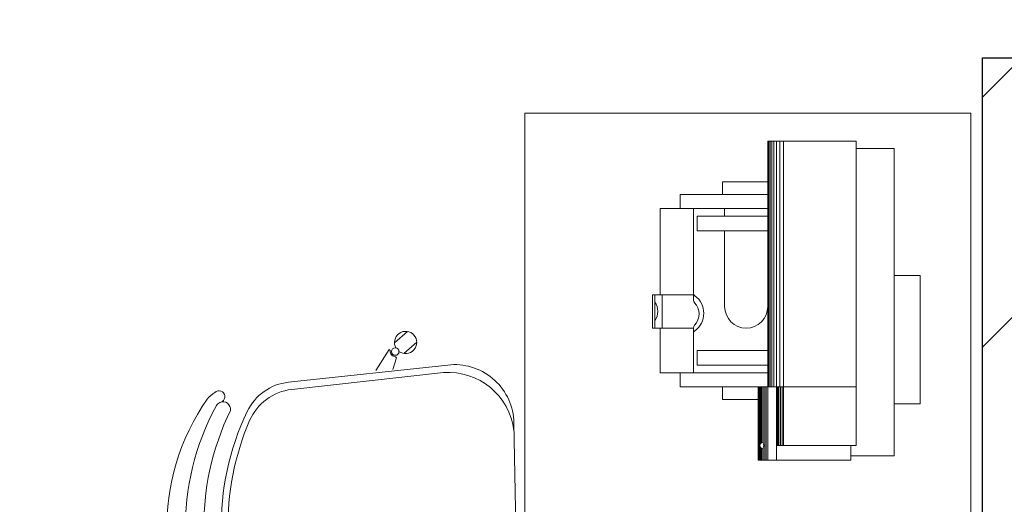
# Model space of a CAD drawing. Header units: millimetres. Extents: x 26866 to 1024070, y -428191 to 408885.
# Tile 222 of 248: x 213270 to 214595, y 390270 to 390923. Entities that reach past the tile are written whole.
import ezdxf

# ---------------------------------------------------------------- set-up
doc = ezdxf.new("R2010")
doc.units = ezdxf.units.MM
doc.header["$LTSCALE"] = 2
doc.layers.add('0_OPIS', color=7, linetype='Continuous', lineweight=13)
doc.layers.add('3DPLAN_A_TABELKA POMIESZCZEŃ', color=7, linetype='Continuous', lineweight=0)
for name, color, linetype in [('3DPLAN_A_KRESKOWANIE 1', 253, 'Continuous'), ('3DPLAN_A_OPIS', 8, 'Continuous'), ('3DPLAN_K_NOŚNA', 7, 'Continuous')]:
    doc.layers.add(name, color=color, linetype=linetype)
doc.layers.add('FURNITURE ZD 1 500', color=7, linetype='Continuous', lineweight=13, true_color=0x9fa8a5)
doc.styles.add('ARIAL', font='arial.ttf')

# ---------------------------------------------------------------- blocks, each defined once
blk = doc.blocks.new('kondygnacja -1')
at = {"layer": '3DPLAN_A_KRESKOWANIE 1'}
h = blk.add_hatch(dxfattribs=at)
h.set_pattern_fill('ANSI31', color=256, scale=7.5, style=0)
h.set_pattern_definition([(45, (23044.838, -26883.88), (-16.83798, 16.83798), [])])
h.paths.add_polyline_path([(31677.49, -24430.84), (30214.87, -24430.84), (30214.87, -24470.84), (30429.61, -24470.84), (30429.61, -24477.84), (30447.61, -24477.84), (30447.61, -24818.84), (30476.61, -24818.84), (30476.61, -24470.84), (31012.61, -24470.84), (31012.61, -24478.84), (31079.61, -24478.84), (31079.61, -24470.84), (31638.61, -24470.84), (31638.61, -25036.84), (31079.61, -25036.84), (31079.61, -25028.84), (31012.61, -25028.84), (31012.61, -25036.84), (30611.38, -25036.84), (30611.38, -25072.84), (31023.61, -25072.84), (31034.61, -25082.84), (31034.61, -25330.84), (31023.61, -25340.84), (30831.4, -25340.84, -0.038531), (30832.58, -25356.18), (30832.58, -25371.84), (31079.61, -25371.84), (31079.61, -25072.84), (31638.61, -25072.84), (31638.61, -25943.84), (30832.58, -25943.84), (30832.58, -26009.84), (31677.49, -26009.84)])
h.paths.add_polyline_path([(30682.61, -26009.84), (30832.58, -26009.84), (30832.58, -25943.84), (30760.61, -25943.84), (30760.61, -25454.67), (30735.61, -25464.58), (30735.61, -25943.84), (30682.61, -25943.84)])
h.paths.add_polyline_path([(30679.61, -25371.84), (30735.61, -25371.84), (30735.61, -25464.58), (30760.61, -25454.67), (30760.61, -25371.84), (30832.58, -25371.84), (30832.58, -25356.18, 0.038531), (30831.4, -25340.84), (30679.61, -25340.84)])
h.paths.add_polyline_path([(30355.83, -25371.84), (30425.61, -25371.84), (30425.61, -25379.84), (30463.61, -25379.84), (30463.61, -25424.74), (30471.61, -25424.74), (30471.61, -25395.84), (30533.61, -25395.84), (30533.61, -25371.84), (30576.61, -25371.84), (30576.61, -25341.84), (30472.61, -25341.84), (30472.61, -25326.84), (30427.61, -25326.84), (30427.61, -25341.84), (30355.83, -25341.84)])
h.paths.add_polyline_path([(30456.61, -25936.84), (30425.61, -25936.84), (30425.61, -25945.84), (30380.61, -25945.84), (30380.61, -26009.84), (30512.61, -26009.84), (30512.61, -25943.84), (30466.61, -25943.84), (30466.61, -25712.84), (30456.61, -25712.84)])
h.paths.add_polyline_path([(28888.61, -25941.84), (28888.61, -26009.84), (29013.61, -26009.84), (29013.61, -25941.84)])
h.paths.add_polyline_path([(28591.17, -26009.84), (28591.17, -25944.84), (28547.61, -25944.84), (28547.61, -26009.84)])
h.paths.add_polyline_path([(28624.61, -25870.53), (28654.8, -25870.53), (28654.8, -25924.53), (28624.61, -25924.53), (28624.61, -25944.84), (28591.17, -25944.84), (28591.17, -26009.84), (28713.61, -26009.84), (28713.61, -25941.84), (28672.61, -25941.84), (28672.61, -25932.84), (28657.61, -25932.84), (28657.61, -25716.84), (28624.61, -25716.84)])
h.paths.add_polyline_path([(28372.61, -25944.84), (28328.61, -25944.84), (28328.61, -25907.84), (28282.61, -25907.84), (28282.61, -25944.84), (28248.61, -25944.84), (28248.61, -26009.84), (28372.61, -26009.84)])
h.paths.add_polyline_path([(28092.61, -25563.84), (28054.61, -25563.84), (28054.61, -25383.84), (28067.6, -25383.84), (28067.61, -25375.84), (28340.61, -25375.84), (28340.61, -25341.84), (28070.61, -25341.84), (28070.61, -25332.84), (28030.61, -25332.84), (28030.61, -25395.6), (28048.71, -25395.6), (28048.71, -25449.6), (28030.61, -25449.6), (28030.61, -26009.84), (28073.61, -26009.84), (28073.61, -25944.84), (28054.61, -25944.84), (28054.61, -25668.84), (28092.61, -25668.84)])
h.paths.add_polyline_path([(27949.61, -25495.75), (27949.61, -25507.75), (27983.29, -25507.75), (27983.29, -25521.75), (27949.61, -25521.75), (27949.61, -25531.84), (27999.61, -25531.84), (27999.61, -25934.84), (27982.61, -25934.84), (27982.61, -25942.84), (27947.61, -25942.84), (27947.61, -26009.84), (28026.62, -26009.84), (28026.62, -25449.6), (27999.61, -25449.6), (27999.61, -25463.84), (27949.61, -25463.84), (27949.61, -25481.75), (27983.29, -25481.75), (27983.29, -25495.75)])
h.paths.add_polyline_path([(27982.61, -25361.84), (27952.61, -25361.84), (27952.61, -25332.84), (28026.62, -25332.84), (28026.62, -25395.6), (27999.61, -25395.6), (27999.61, -25377.84), (27982.61, -25377.84)])
h.paths.add_polyline_path([(26818.61, -25892.84), (26781.49, -25892.84), (26781.49, -26009.84), (26894.54, -26009.84), (26894.54, -25942.84), (26830.61, -25942.84), (26830.61, -25930.84), (26818.61, -25930.84)])
h.paths.add_polyline_path([(26894.54, -26009.84), (27115.94, -26009.84), (27115.94, -25942.84), (26894.54, -25942.84)])
h.paths.add_polyline_path([(27115.94, -25942.84), (27115.94, -26009.84), (27466.61, -26009.84), (27466.61, -25942.84), (27427.61, -25942.84), (27427.61, -25933.84), (27384.61, -25933.84), (27384.61, -25942.84)])
h.paths.add_polyline_path([(27641.61, -25942.84), (27641.61, -26009.84), (27802.61, -26009.84), (27802.61, -25942.84)])
h.paths.add_polyline_path([(30621.1, -25040.47), (30688.37, -25040.47), (30688.37, -25072.87), (30621.1, -25072.87)], flags=24)
at = {"layer": '3DPLAN_K_NOŚNA'}
for p, q in [((30456.61, -25712.84), (30466.61, -25712.84)), ((30456.61, -25936.84), (30456.61, -25712.84)), ((30456.61, -25936.84), (30456.61, -25751.84))]:
    blk.add_line(p, q, dxfattribs=at)
at = {"layer": 'FURNITURE ZD 1 500', "lineweight": 0}
for p, q in [((30439.6, -25724.05), (30427.7, -25724.05)), ((30427.7, -25724.05), (30427.7, -25767.05)), ((30427.86, -25724.05), (30427.86, -25757.15)), ((30428.03, -25724.05), (30428.03, -25757.15)), ((30428.25, -25724.05), (30428.25, -25757.15)), ((30428.53, -25724.05), (30428.53, -25757.15)), ((30428.86, -25724.05), (30428.86, -25757.15)), ((30429.31, -25724.05), (30429.31, -25757.15)), ((30429.8, -25724.05), (30429.8, -25765.05)), ((30439.6, -25724.05), (30439.6, -25765.05)), ((30444.7, -25725.05), (30439.6, -25725.05)), ((30444.7, -25725.05), (30444.7, -25766.45)), ((30421.6, -25729.55), (30421.6, -25731.25)), ((30427.7, -25729.55), (30421.6, -25729.55)), ((30415.9, -25731.25), (30415.9, -25733.15)), ((30427.7, -25731.25), (30415.9, -25731.25)), ((30413.2, -25733.15), (30413.2, -25744.75)), ((30427.7, -25733.15), (30413.2, -25733.15)), ((30417.7, -25733.15), (30417.7, -25745.47)), ((30421.9, -25733.15), (30421.9, -25734.15)), ((30418.2, -25734.15), (30418.2, -25736.15)), ((30427.7, -25734.15), (30418.2, -25734.15)), ((30427.7, -25736.15), (30418.2, -25736.15)), ((30421.9, -25736.15), (30421.9, -25746.35)), ((30448.2, -25742.15), (30444.7, -25742.15)), ((30448.2, -25742.15), (30448.2, -25759.45)), ((30412.2, -25744.75), (30412.2, -25749.25)), ((30417.7, -25744.75), (30412.2, -25744.75)), ((30412.5, -25744.75), (30412.5, -25749.25)), ((30413.5, -25744.75), (30413.5, -25749.25)), ((30417.7, -25749.25), (30412.2, -25749.25)), ((30413.2, -25749.25), (30413.2, -25755.25)), ((30417.7, -25749.2), (30417.7, -25755.25)), ((30377.45, -25751.24), (30379.21, -25749.71)), ((30374.93, -25754.95), (30376.75, -25752.12)), ((30376.88, -25752.26), (30376.75, -25752.12)), ((30378.69, -25752.66), (30380.45, -25751.13)), ((30377.21, -25754.81), (30377.74, -25753.25)), ((30377.74, -25753.25), (30377.61, -25753.11)), ((30418.2, -25752.25), (30418.2, -25754.25)), ((30427.7, -25752.25), (30418.2, -25752.25)), ((30385.03, -25754.18), (30363.2, -25756.53)), ((30427.7, -25754.25), (30418.2, -25754.25)), ((30384.05, -25755.24), (30363.62, -25757.51)), ((30427.7, -25755.25), (30413.2, -25755.25)), ((30415.9, -25755.25), (30415.9, -25757.15)), ((30439.6, -25757.15), (30415.9, -25757.15)), ((30421.6, -25757.15), (30421.6, -25758.85)), ((30426.4, -25757.15), (30426.4, -25767.05)), ((30426.44, -25757.15), (30426.44, -25767.05)), ((30426.49, -25757.15), (30426.49, -25767.05)), ((30426.56, -25757.15), (30426.56, -25767.05)), ((30426.64, -25757.15), (30426.64, -25764.95)), ((30426.77, -25757.15), (30426.77, -25764.74)), ((30426.9, -25757.15), (30426.9, -25764.67)), ((30427.07, -25757.15), (30427.07, -25764.7)), ((30427.3, -25757.15), (30427.3, -25767.05)), ((30427.49, -25757.15), (30427.49, -25767.05)), ((30428.9, -25757.15), (30428.9, -25767.05)), ((30428.98, -25757.15), (30428.98, -25765.05)), ((30429.06, -25757.15), (30429.06, -25765.05)), ((30429.21, -25757.15), (30429.21, -25765.05)), ((30429.42, -25757.15), (30429.42, -25765.05)), ((30429.62, -25757.15), (30429.62, -25765.05)), ((30426.4, -25758.85), (30421.6, -25758.85)), ((30448.2, -25759.45), (30444.7, -25759.45)), ((30394.03, -25789.87), (30393.53, -25762.02)), ((30426.64, -25765.15), (30426.64, -25767.05)), ((30426.77, -25765.35), (30426.77, -25767.05)), ((30427.07, -25765.39), (30427.07, -25767.05)), ((30439.6, -25765.05), (30428.9, -25765.05)), ((30438.9, -25765.05), (30438.9, -25767.05)), ((30426.9, -25765.42), (30426.9, -25767.05)), ((30444.7, -25766.45), (30438.9, -25766.45)), ((30438.9, -25767.05), (30426.4, -25767.05))]:
    blk.add_line(p, q, dxfattribs=at)
blk.add_lwpolyline([(30455.02, -25720.28), (30455.02, -25840.76), (30395.02, -25840.76), (30395.02, -25720.28)], close=True, dxfattribs=at)
blk.add_lwpolyline([(30353.48, -25759.67, -0.122717), (30353.94, -25759.28, -0.605717), (30355.37, -25760.32, 0.237888), (30355.95, -25792.94, -0.605717), (30354.56, -25794.03, -0.122717), (30354.09, -25793.66)], format="xyb", dxfattribs=at)
blk.add_circle((30377.56, -25752.41), 0.5, dxfattribs=at)
for centre, radius, start, end in [((30418.2, -25744.48), 0.5, 180, 233.267), ((30418.2, -25745.47), 0.5, 180, 224.121), ((30416.14, -25747.25), 2.95, 306.733, 53.267), ((30410.75, -25747), 2.15, 324.5107, 35.4893), ((30416.28, -25747.34), 2.18, 315.879, 44.121), ((30424.8, -25746.35), 2.9, 180, 0), ((30418.2, -25749.2), 0.5, 135.879, 180), ((30378.95, -25751.18), 1.5, 233.5721, 209.3924), ((30418.2, -25750.01), 0.5, 126.733, 180), ((30377.62, -25752.36), 0.75, 172.8361, 269.2154), ((30385.53, -25762.16), 8, 1.0257, 93.595), ((30384.71, -25764.09), 8.87, 6.6182, 94.278), ((30363.95, -25763.49), 7, 96.147, 154.6305), ((30354.49, -25760.4), 2.75, 116.1712, 144.4829), ((30353.84, -25758.47), 0.782, 300.8366, 136.3513), ((30364.39, -25764.47), 7, 96.3256, 156.7618), ((30377.3, -25776.24), 30.52, 145.1495, 216.902), ((30383.7, -25776.13), 34.41, 151.4197, 210.6318), ((30390.34, -25776.01), 36.22, 154.6305, 207.421), ((30391.24, -25775.99), 36.22, 156.7618, 205.2897), ((30427.03, -25765.05), 0.4, 90, 270), ((30426.48, -25765.05), 0.677, 323.802, 36.198)]:
    blk.add_arc(centre, radius, start, end, dxfattribs=at)
at = {"layer": '3DPLAN_A_OPIS', "color": 1, "lineweight": 30, "style": 'ARIAL'}
for tag, p in [('PRZESUNIĘCIE_WEJŚCIA', (27655.16, -24535.33)), ('WYŁĄCZONE', (27007.18, -24723.98)), ('Z_OPRACOWANIA', (26996.84, -24746.42)), ('WYŁĄCZONE', (30803.05, -24760.87)), ('Z_OPRACOWANIA', (30792.71, -24783.3)), ('WYŁĄCZONE', (28894.9, -24826.59)), ('Z_OPRACOWANIA', (28884.56, -24849.03)), ('POWIĘKSZENIE_WEJŚCIA', (28313.68, -25144.41)), ('POWIĘKSZENIE_WEJŚCIA', (29600.62, -25191.36)), ('POWIĘKSZENIE_WEJŚCIA', (28011.45, -25235.42)), ('WYŁĄCZONE', (29754.42, -25678.17)), ('Z_OPRACOWANIA', (29744.08, -25700.6)), ('WYJŚCIE_EWAKUACYJNE', (27763.79, -26106.07))]:
    blk.add_attdef(tag, p, '', height=12, dxfattribs=at)
at = {"layer": '3DPLAN_A_OPIS', "color": 0, "lineweight": 30, "style": 'ARIAL'}
for tag, p in [('UGUL_1', (29350.3, -24586.01)), ('UGUL_2', (29622.92, -24586.01)), ('UGUL_3', (29833.15, -24586.01))]:
    blk.add_attdef(tag, p, '', height=12, dxfattribs=at)
at = {"layer": '3DPLAN_A_TABELKA POMIESZCZEŃ', "ltscale": 0.5, "style": 'ARIAL'}
for tag, p in [('KURTYNA', (27861.91, -26064.85)), ('POWIETRZNA', (27861.91, -26084.56))]:
    blk.add_attdef(tag, p, '', height=12, dxfattribs=at)

msp = doc.modelspace()

# ---------------------------------------------------------------- block references
at = {"layer": '0_OPIS', "xscale": 10, "yscale": 10, "zscale": 10}
msp.add_blockref('kondygnacja -1', (-90000, 648000), dxfattribs=at)

doc.saveas('drawing.dxf')
